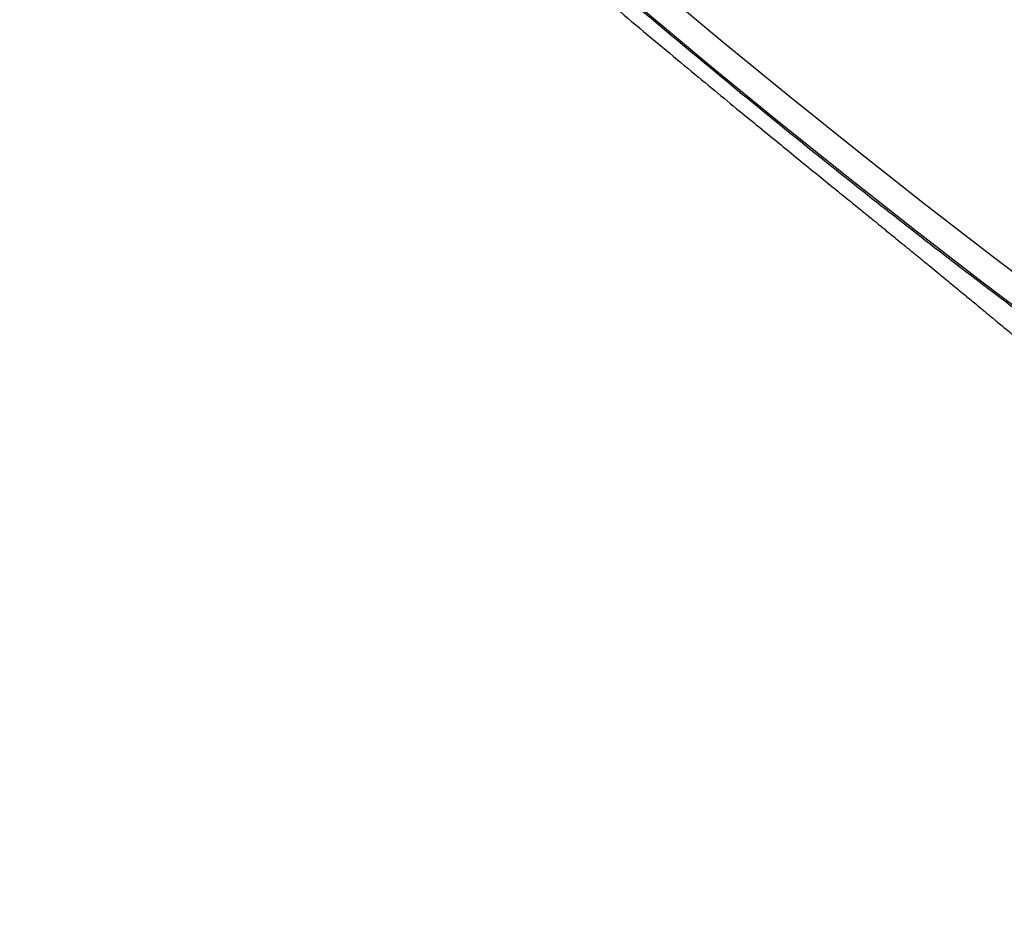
# Model space of a CAD drawing. Header units: millimetres. Extents: x 8 to 961, y 12 to 950.
# Tile 102 of 171: x 833 to 846, y 439 to 451. Entities that reach past the tile are written whole.
import ezdxf

# ---------------------------------------------------------------- set-up
doc = ezdxf.new("R2010")
doc.units = ezdxf.units.MM

msp = doc.modelspace()

# ---------------------------------------------------------------- linework, layer by layer
at = {"color": 7, "linetype": 'Continuous', "lineweight": 30, "flags": 128}
for points in [[(859.497, 439.071), (858.704, 439.461), (857.9, 439.872), (857.088, 440.304), (856.266, 440.755), (855.437, 441.227), (854.6, 441.717), (853.757, 442.227), (852.907, 442.755), (852.051, 443.301), (851.191, 443.866), (850.325, 444.448), (849.456, 445.047), (848.584, 445.663), (847.708, 446.295), (846.831, 446.943), (845.952, 447.607), (845.072, 448.285), (844.191, 448.978), (843.311, 449.686), (842.432, 450.406), (841.554, 451.14)], [(855.413, 440.812), (854.568, 441.307), (853.716, 441.822), (852.858, 442.355), (851.994, 442.907), (851.124, 443.477), (850.25, 444.065), (849.372, 444.67), (848.491, 445.292), (847.607, 445.931), (846.721, 446.585), (845.833, 447.256), (844.944, 447.941), (844.055, 448.641), (843.166, 449.355), (842.278, 450.083), (841.391, 450.824)]]:
    msp.add_lwpolyline(points, dxfattribs=at)
at = {"color": 252, "linetype": 'Continuous', "lineweight": 0}
msp.add_open_spline([(812.22, 504.293), (812.256, 504.334), (812.497, 504.605), (813.043, 505.003), (813.862, 505.479), (814.791, 505.836), (815.814, 506.085), (816.933, 506.221), (818.142, 506.246), (819.438, 506.159), (820.817, 505.96), (822.274, 505.65), (823.805, 505.23), (825.405, 504.702), (827.069, 504.066), (828.792, 503.325), (830.569, 502.482), (832.393, 501.538), (834.259, 500.497), (836.161, 499.362), (838.093, 498.137), (840.05, 496.826), (842.025, 495.432), (844.011, 493.961), (846.002, 492.416), (847.993, 490.803), (849.977, 489.126), (851.948, 487.391), (853.899, 485.604), (855.824, 483.769), (857.718, 481.894), (859.574, 479.983), (861.387, 478.043), (863.15, 476.079), (864.859, 474.099), (866.507, 472.108), (868.091, 470.112), (869.604, 468.118), (871.042, 466.132), (872.4, 464.16), (873.674, 462.209), (874.861, 460.284), (875.956, 458.392), (876.956, 456.539), (877.858, 454.73), (878.659, 452.971), (879.356, 451.268), (879.948, 449.626), (880.432, 448.05), (880.807, 446.545), (881.071, 445.117), (881.225, 443.768), (881.266, 442.505), (881.197, 441.329), (881.015, 440.247), (880.723, 439.259), (880.318, 438.373), (879.85, 437.63), (879.466, 437.232), (879.296, 437.055)], degree=3, knots=[0, 0, 0, 0, 0.003203, 0.021066, 0.038929, 0.056792, 0.074656, 0.092519, 0.110382, 0.128245, 0.146108, 0.163971, 0.181834, 0.199697, 0.21756, 0.235424, 0.253287, 0.27115, 0.289013, 0.306876, 0.324739, 0.342602, 0.360466, 0.378329, 0.396192, 0.414055, 0.431918, 0.449781, 0.467644, 0.485507, 0.503371, 0.521234, 0.539097, 0.55696, 0.574823, 0.592686, 0.610549, 0.628412, 0.646275, 0.664139, 0.682002, 0.699865, 0.717728, 0.735591, 0.753454, 0.771317, 0.789181, 0.807044, 0.824907, 0.84277, 0.860633, 0.878496, 0.896359, 0.914222, 0.932085, 0.949949, 0.967812, 0.985675, 1, 1, 1, 1], dxfattribs=at)
at = {"color": 7, "linetype": 'Continuous', "lineweight": 30}
for points, knots in [([(839.491, 452.439), (839.953, 452.036), (840.878, 451.229), (842.433, 449.924), (844.151, 448.532), (846.032, 447.069), (847.28, 446.152), (847.905, 445.692)], [0, 0, 0, 0, 0.165872, 0.331914, 0.554474, 0.776942, 1, 1, 1, 1]), ([(839.748, 451.952), (839.904, 451.816), (840.207, 451.552), (840.653, 451.169), (841.079, 450.807), (841.485, 450.465), (841.871, 450.144), (842.23, 449.847), (842.561, 449.573), (842.867, 449.323), (843.154, 449.089), (843.421, 448.871), (843.663, 448.673), (843.883, 448.495), (844.079, 448.335), (844.23, 448.213), (844.337, 448.125), (844.404, 448.071), (844.459, 448.026), (844.508, 447.986), (844.56, 447.944), (844.624, 447.891), (844.706, 447.825), (844.803, 447.745), (844.912, 447.657), (845.025, 447.564), (845.135, 447.474), (845.24, 447.388), (845.365, 447.285), (845.506, 447.169), (845.658, 447.044), (845.789, 446.936), (845.881, 446.859), (845.944, 446.807), (845.989, 446.77), (846.043, 446.724), (846.111, 446.668), (846.19, 446.602), (846.272, 446.533), (846.377, 446.445), (846.497, 446.344), (846.626, 446.235), (846.738, 446.139), (846.846, 446.047), (846.964, 445.946), (847.11, 445.821), (847.28, 445.672), (847.466, 445.51), (847.648, 445.349), (847.815, 445.199), (847.972, 445.058), (848.124, 444.919), (848.238, 444.814), (848.314, 444.744), (848.355, 444.706), (848.404, 444.66), (848.467, 444.601), (848.548, 444.525), (848.607, 444.469), (848.64, 444.438)], [0, 0, 0, 0, 0.053217, 0.10399, 0.152326, 0.19822, 0.241663, 0.282646, 0.319023, 0.353195, 0.385157, 0.414907, 0.442441, 0.466142, 0.487917, 0.507772, 0.516305, 0.523673, 0.529825, 0.534765, 0.539782, 0.54704, 0.556045, 0.566795, 0.579249, 0.591918, 0.604047, 0.615637, 0.62669, 0.645373, 0.662286, 0.676806, 0.688585, 0.692984, 0.697487, 0.70347, 0.710978, 0.720007, 0.729428, 0.738288, 0.754943, 0.769213, 0.781393, 0.79226, 0.805407, 0.821061, 0.841389, 0.863105, 0.884131, 0.903492, 0.920895, 0.938651, 0.956514, 0.961047, 0.965497, 0.971016, 0.978596, 0.988252, 1, 1, 1, 1])]:
    msp.add_open_spline(points, degree=3, knots=knots, dxfattribs=at)

doc.saveas('drawing.dxf')
